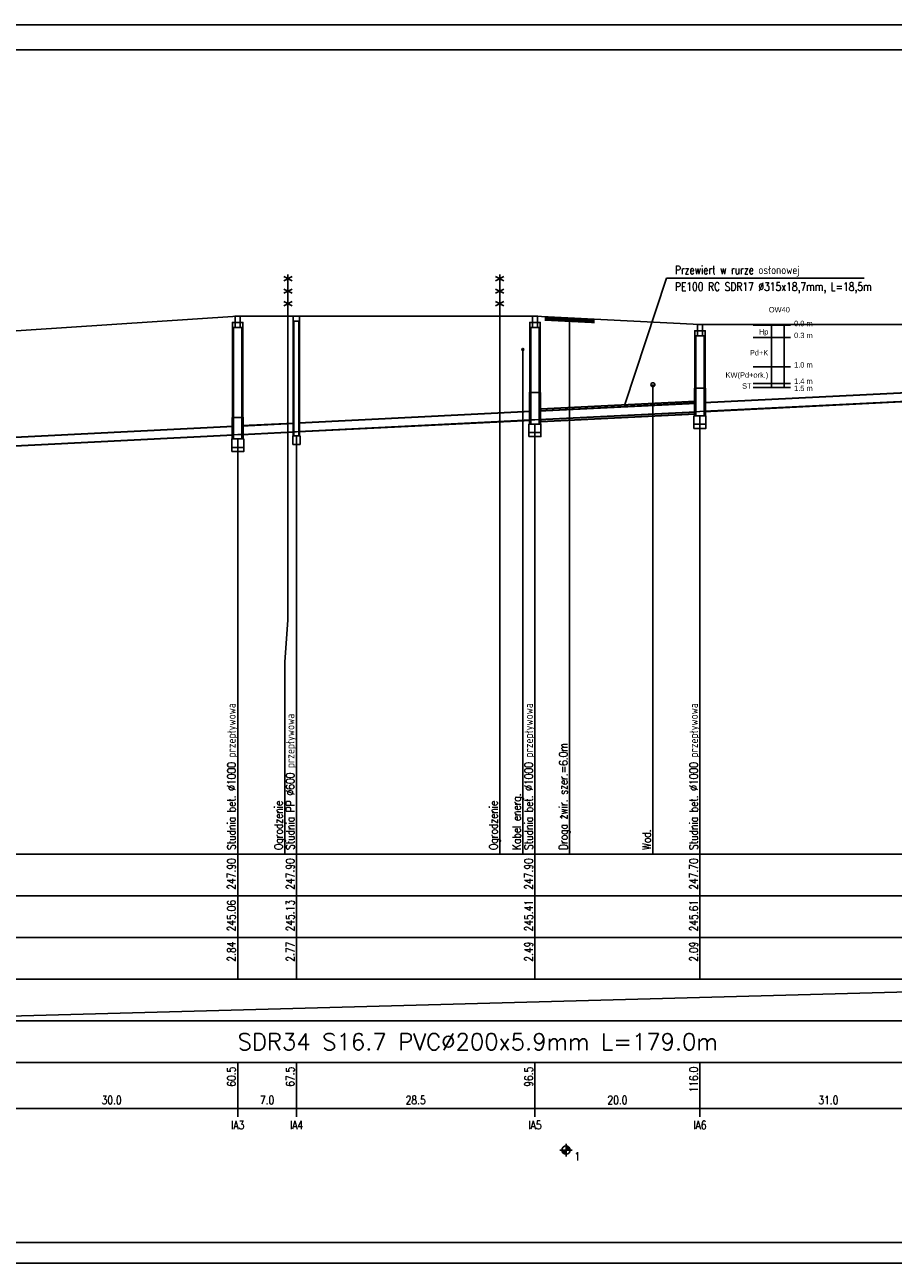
# Model space of a CAD drawing. Header units: metres. Extents: x -25 to 2175, y -3394 to -342.
# Tile 26 of 52: x 184 to 392, y -1963 to -1666. Entities that reach past the tile are written whole.
import ezdxf
from ezdxf.enums import TextEntityAlignment as Align

# ---------------------------------------------------------------- set-up
doc = ezdxf.new("R2010")
doc.units = ezdxf.units.M
doc.header["$LTSCALE"] = 0.2
doc.layers.get('0').update_dxf_attribs({"color": 8, "linetype": 'CONTINUOUS'})
for name, color, linetype in [('gleba', 20, 'CONTINUOUS'), ('Linie_tabeli', 7, 'CONTINUOUS'), ('Pomocnicza', 1, 'CONTINUOUS'), ('Pompownia_P8_Liczby', 7, 'CONTINUOUS'), ('Pompownia_P8_Linie_odn', 7, 'CONTINUOUS'), ('Pompownia_P8_Linie_opisowe', 7, 'CONTINUOUS'), ('Pompownia_P8_Linie_tabeli', 7, 'CONTINUOUS'), ('Pompownia_P8_Odcinki', 7, 'CONTINUOUS'), ('Pompownia_P8_Opis_PZ', 7, 'CONTINUOUS'), ('Pompownia_P8_Opis_uzbr_n', 7, 'CONTINUOUS'), ('Pompownia_P8_Rury_ochr', 7, 'CONTINUOUS'), ('Pompownia_P8_Teksty', 7, 'CONTINUOUS'), ('Pompownia_P8_Teren_istn', 3, 'CONTINUOUS'), ('Pompownia_P8_Uzbr_nadz', 7, 'CONTINUOUS'), ('Pompownia_P8_Uzbr_podz', 7, 'CONTINUOUS'), ('Pompownia_P8_Wezly', 7, 'CONTINUOUS'), ('warstwa_nr_0', 8, 'CONTINUOUS')]:
    doc.layers.add(name, color=color, linetype=linetype)
doc.styles.get("Standard").update_dxf_attribs({"font": 'simplex.shx'})

msp = doc.modelspace()

# ---------------------------------------------------------------- linework, layer by layer
at = {"layer": 'Linie_tabeli'}
for p, q in [((358.24, -1737.8), (367.24, -1737.8)), ((358.24, -1740.8), (367.24, -1740.8)), ((358.24, -1747.8), (367.24, -1747.8)), ((358.24, -1751.8), (367.24, -1751.8)), ((358.24, -1752.8), (367.24, -1752.8))]:
    msp.add_line(p, q, dxfattribs=at)
msp.add_lwpolyline([(0.29, -1957.78), (669.29, -1957.78), (669.29, -1671.78), (0.29, -1671.78)], close=True, dxfattribs=at)
at = {"layer": 'Pomocnicza'}
for points in [[(362.69, -1737.8), (362.69, -1752.8)], [(365.69, -1737.8), (365.69, -1752.8)], [(365.69, -1737.8), (365.69, -1752.8)]]:
    msp.add_lwpolyline(points, dxfattribs=at)
at = {"layer": 'Pompownia_P8_Liczby'}
for p, q in [((311.9, -1935.66), (314.9, -1935.66)), ((312.4, -1935.73), (314.4, -1935.59)), ((312.41, -1935.8), (314.39, -1935.52)), ((312.42, -1935.87), (314.38, -1935.45)), ((312.44, -1935.93), (314.36, -1935.38)), ((312.46, -1936), (314.34, -1935.32)), ((312.49, -1936.07), (314.31, -1935.25)), ((312.52, -1936.13), (314.28, -1935.19)), ((312.55, -1936.19), (314.25, -1935.13)), ((312.59, -1936.25), (314.21, -1935.07)), ((312.64, -1936.3), (314.17, -1935.02)), ((312.68, -1936.35), (314.12, -1934.96)), ((312.73, -1936.4), (314.07, -1934.92)), ((312.79, -1936.45), (314.02, -1934.87)), ((312.84, -1936.49), (313.96, -1934.83)), ((312.9, -1936.52), (313.9, -1934.79)), ((312.96, -1936.56), (313.84, -1934.76)), ((313.03, -1936.59), (313.78, -1934.73)), ((313.09, -1936.61), (313.71, -1934.71)), ((313.16, -1936.63), (313.64, -1934.69)), ((313.23, -1936.64), (313.58, -1934.67)), ((313.3, -1936.65), (313.51, -1934.66)), ((313.37, -1936.66), (313.44, -1934.66)), ((313.4, -1934.16), (313.4, -1937.16))]:
    msp.add_line(p, q, dxfattribs=at)
msp.add_circle((313.4, -1935.66), 1, dxfattribs=at)
at = {"layer": 'Pompownia_P8_Linie_opisowe'}
for p, q in [((297.5, -1730.66), (297.5, -1864.66)), ((314.26, -1736.08), (314.26, -1864.66)), ((303.04, -1743.66), (303.04, -1864.66)), ((334.22, -1752.09), (334.22, -1864.66))]:
    msp.add_line(p, q, dxfattribs=at)
msp.add_lwpolyline([(246.68, -1730.66), (246.68, -1808.58), (245.94, -1818.58), (245.94, -1864.66)], dxfattribs=at)
at = {"layer": 'Pompownia_P8_Linie_tabeli'}
for p, q in [((113.4, -1864.66), (471.04, -1864.66)), ((234.65, -1864.66), (234.65, -1894.66)), ((248.74, -1864.66), (248.74, -1894.66)), ((305.95, -1864.66), (305.95, -1894.66)), ((345.52, -1864.66), (345.52, -1894.66)), ((113.4, -1874.66), (471.04, -1874.66)), ((113.4, -1884.66), (471.04, -1884.66)), ((113.4, -1894.66), (471.04, -1894.66)), ((176.18, -1903.66), (469.04, -1895.66)), ((113.4, -1904.66), (471.04, -1904.66)), ((113.4, -1914.66), (471.04, -1914.66)), ((234.65, -1914.66), (234.65, -1927.66)), ((248.74, -1914.66), (248.74, -1927.66)), ((305.95, -1914.66), (305.95, -1927.66)), ((345.52, -1914.66), (345.52, -1927.66)), ((113.4, -1925.66), (471.04, -1925.66))]:
    msp.add_line(p, q, dxfattribs=at)
for points in [[(345.52, -1864.66), (345.52, -1759.58)], [(305.95, -1864.66), (305.95, -1761.56)], [(234.65, -1864.66), (234.65, -1765.12)], [(248.74, -1864.66), (248.74, -1764.4)]]:
    msp.add_lwpolyline(points, dxfattribs=at)
at = {"layer": 'Pompownia_P8_Odcinki'}
for points in [[(346.52, -1756.48), (406.53, -1753.48), (406.53, -1753.38), (346.52, -1756.38)], [(306.95, -1758.46), (344.52, -1756.58), (344.52, -1756.48), (306.95, -1758.36)], [(346.52, -1758.48), (406.53, -1755.48), (406.53, -1755.58), (346.52, -1758.58)], [(249.34, -1761.34), (304.95, -1758.56), (304.95, -1758.46), (249.34, -1761.24)], [(249.34, -1763.34), (304.95, -1760.56), (304.95, -1760.66), (249.34, -1763.44)], [(306.95, -1760.46), (344.52, -1758.58), (344.52, -1758.68), (306.95, -1760.56)], [(174.78, -1765.07), (233.65, -1762.12), (233.65, -1762.02), (174.78, -1764.97)], [(174.78, -1767.07), (233.65, -1764.12), (233.65, -1764.22), (174.78, -1767.17)], [(235.65, -1762.02), (248.14, -1761.4), (248.14, -1761.3), (235.65, -1761.92)], [(235.65, -1764.02), (248.14, -1763.4), (248.14, -1763.5), (235.65, -1764.12)]]:
    msp.add_lwpolyline(points, close=True, dxfattribs=at)
at = {"layer": 'Pompownia_P8_Rury_ochr'}
for p, q in [((307.38, -1757.94), (307.38, -1758.34)), ((344.38, -1756.09), (344.38, -1756.49)), ((307.38, -1760.94), (307.38, -1760.54)), ((344.38, -1759.09), (344.38, -1758.69))]:
    msp.add_line(p, q, dxfattribs=at)
for points in [[(307.38, -1757.94), (344.38, -1756.09), (344.38, -1756.01), (307.38, -1757.86)], [(307.38, -1760.94), (344.38, -1759.09), (344.38, -1759.16), (307.38, -1761.01)]]:
    msp.add_lwpolyline(points, close=True, dxfattribs=at)
at = {"layer": 'Pompownia_P8_Teksty'}
for p, q in [((327.51, -1756.82), (337.51, -1726.58)), ((337.51, -1726.58), (384.87, -1726.58))]:
    msp.add_line(p, q, dxfattribs=at)
at = {"layer": 'Pompownia_P8_Teren_istn'}
msp.add_lwpolyline([(113.4, -1747.96), (130.19, -1747.66), (174.18, -1739.66), (234.65, -1735.66), (248.74, -1735.66), (305.95, -1735.66), (345.52, -1737.66), (407.13, -1737.66), (471.04, -1734.66)], dxfattribs=at)
at = {"layer": 'Pompownia_P8_Uzbr_nadz'}
for p, q in [((245.68, -1727.16), (247.68, -1726.16)), ((245.68, -1726.16), (247.68, -1727.16)), ((246.68, -1735.66), (246.68, -1725.66)), ((296.5, -1727.16), (298.5, -1726.16)), ((296.5, -1726.16), (298.5, -1727.16)), ((297.5, -1735.66), (297.5, -1725.66)), ((245.68, -1730.16), (247.68, -1729.16)), ((245.68, -1729.16), (247.68, -1730.16)), ((296.5, -1730.16), (298.5, -1729.16)), ((296.5, -1729.16), (298.5, -1730.16)), ((245.68, -1733.16), (247.68, -1732.16)), ((245.68, -1732.16), (247.68, -1733.16)), ((296.5, -1733.16), (298.5, -1732.16)), ((296.5, -1732.16), (298.5, -1733.16))]:
    msp.add_line(p, q, dxfattribs=at)
msp.add_lwpolyline([(308.26, -1736.28, 1, 1, 0), (320.26, -1736.88, 1, 1, 0)], format="xyseb", dxfattribs=at)
at = {"layer": 'Pompownia_P8_Uzbr_podz'}
for centre, radius in [((303.04, -1743.66), 0.25), ((334.22, -1752.09), 0.472), ((334.22, -1752.09), 0.45)]:
    msp.add_circle(centre, radius, dxfattribs=at)
at = {"layer": 'Pompownia_P8_Wezly'}
for p, q in [((235.25, -1737.16), (234.05, -1737.16)), ((306.55, -1737.16), (305.35, -1737.16)), ((235.25, -1738.36), (234.05, -1738.36)), ((306.55, -1738.36), (305.35, -1738.36)), ((346.12, -1739.16), (344.92, -1739.16)), ((346.12, -1740.36), (344.92, -1740.36)), ((307.07, -1753.96), (304.83, -1753.96)), ((346.64, -1752.96), (344.4, -1752.96)), ((235.77, -1759.96), (233.53, -1759.96))]:
    msp.add_line(p, q, dxfattribs=at)
for points in [[(234.05, -1737.16), (233.4, -1737.16), (233.4, -1738.36), (234.05, -1738.36)], [(234.03, -1737.16), (235.27, -1737.16), (235.27, -1735.66), (234.03, -1735.66)], [(235.25, -1737.16), (235.9, -1737.16), (235.9, -1738.36), (235.25, -1738.36)], [(247.99, -1736.86), (249.49, -1736.86), (249.49, -1735.66), (247.99, -1735.66)], [(247.99, -1764.4), (249.49, -1764.4), (249.49, -1736.86), (247.99, -1736.86)], [(248.14, -1764.4), (249.34, -1764.4), (249.34, -1736.86), (248.14, -1736.86)], [(305.35, -1737.16), (304.7, -1737.16), (304.7, -1738.36), (305.35, -1738.36)], [(305.33, -1737.16), (306.57, -1737.16), (306.57, -1735.66), (305.33, -1735.66)], [(306.55, -1737.16), (307.2, -1737.16), (307.2, -1738.36), (306.55, -1738.36)], [(233.65, -1759.96), (233.4, -1759.96), (233.4, -1738.36), (233.65, -1738.36)], [(235.65, -1759.96), (235.9, -1759.96), (235.9, -1738.36), (235.65, -1738.36)], [(304.95, -1753.96), (304.7, -1753.96), (304.7, -1738.36), (304.95, -1738.36)], [(306.95, -1753.96), (307.2, -1753.96), (307.2, -1738.36), (306.95, -1738.36)], [(344.92, -1739.16), (344.27, -1739.16), (344.27, -1740.36), (344.92, -1740.36)], [(344.52, -1752.96), (344.27, -1752.96), (344.27, -1740.36), (344.52, -1740.36)], [(344.89, -1739.16), (346.14, -1739.16), (346.14, -1737.66), (344.89, -1737.66)], [(346.12, -1739.16), (346.77, -1739.16), (346.77, -1740.36), (346.12, -1740.36)], [(346.52, -1752.96), (346.77, -1752.96), (346.77, -1740.36), (346.52, -1740.36)], [(304.95, -1761.56), (304.63, -1761.56), (304.63, -1753.96), (304.95, -1753.96)], [(306.95, -1761.56), (307.27, -1761.56), (307.27, -1753.96), (306.95, -1753.96)], [(344.52, -1759.58), (344.2, -1759.58), (344.2, -1752.96), (344.52, -1752.96)], [(346.52, -1759.58), (346.84, -1759.58), (346.84, -1752.96), (346.52, -1752.96)], [(233.65, -1765.12), (233.33, -1765.12), (233.33, -1759.96), (233.65, -1759.96)], [(235.65, -1765.12), (235.97, -1765.12), (235.97, -1759.96), (235.65, -1759.96)], [(305.95, -1761.56), (304.95, -1761.56), (304.95, -1760.56), (305.95, -1760.51), (306.95, -1760.46), (306.95, -1761.56)], [(344.08, -1761.58), (346.96, -1761.58), (346.96, -1759.58), (344.08, -1759.58)], [(345.52, -1759.58), (344.52, -1759.58), (344.52, -1758.58), (345.52, -1758.53), (346.52, -1758.48), (346.52, -1759.58)], [(234.65, -1765.12), (233.65, -1765.12), (233.65, -1764.12), (234.65, -1764.07), (235.65, -1764.02), (235.65, -1765.12)], [(248.74, -1764.4), (248.14, -1764.4), (248.14, -1763.4), (248.74, -1763.37), (249.34, -1763.34), (249.34, -1764.4)], [(304.51, -1763.56), (307.39, -1763.56), (307.39, -1761.56), (304.51, -1761.56)], [(304.51, -1764.56), (307.39, -1764.56), (307.39, -1763.56), (304.51, -1763.56)], [(344.08, -1762.58), (346.96, -1762.58), (346.96, -1761.58), (344.08, -1761.58)], [(233.21, -1767.12), (236.09, -1767.12), (236.09, -1765.12), (233.21, -1765.12)], [(233.21, -1768.12), (236.09, -1768.12), (236.09, -1767.12), (233.21, -1767.12)], [(247.87, -1766.4), (249.6, -1766.4), (249.6, -1764.4), (247.87, -1764.4)]]:
    msp.add_lwpolyline(points, close=True, dxfattribs=at)
at = {"layer": 'warstwa_nr_0'}
msp.add_lwpolyline([(-24.71, -1962.78), (675.29, -1962.78), (675.29, -1665.78), (-24.71, -1665.78)], close=True, dxfattribs=at)

# ---------------------------------------------------------------- texts
at = {"char_height": 1.3, "attachment_point": 1}
for s, insert, width in [('{\\fArial Narrow|b0|i0|c238|p0;\\POW40}', (362.03, -1731.29), 11.4659), ('{\\FArial Narrow|c0;0.0 m}', (368.09, -1736.77), 8.0951), ('{\\fArial Narrow|b0|i0|c238|p0;0.3 m}', (368.09, -1739.62), 8.3702), ('{\\fArial Narrow|b0|i0|c238|p0;1.0 m}', (368.09, -1746.69), 8.3702), ('{\\fArial Narrow|b0|i0|c238|p0;1.4 m}', (368.09, -1750.6), 8.3702), ('{\\fArial Narrow|b0|i0|c238|p0;1.5 m}', (368.09, -1752.31), 8.3702)]:
    msp.add_mtext(s, dxfattribs=dict(at, insert=insert, width=width))
at = {"layer": 'gleba', "char_height": 1.3, "width": 11.5025, "attachment_point": 3}
for s, insert in [('{\\fArial Narrow|b0|i0|c238|p34;Hp}', (361.94, -1738.76)), ('{\\fArial Narrow|b0|i0|c238|p0;Pd+K}', (361.9, -1743.79)), ('{\\fArial Narrow|b0|i0|c238|p0;KW(Pd+ork.)}', (361.9, -1749.12)), ('{\\fArial Narrow|b0|i0|c238|p0;ST}', (357.9, -1751.74))]:
    msp.add_mtext(s, dxfattribs=dict(at, insert=insert))
at = {"layer": 'Pompownia_P8_Liczby', "width": 0.8}
for s, p in [('247.90', (234.15, -1865.66)), ('247.90', (248.24, -1865.66)), ('247.90', (305.45, -1865.66)), ('247.70', (345.02, -1865.66)), ('245.06', (234.15, -1875.66)), ('245.13', (248.24, -1875.66)), ('245.41', (305.45, -1875.66)), ('245.61', (345.02, -1875.66)), ('2.84', (234.15, -1885.66)), ('2.77', (248.24, -1885.66)), ('2.49', (305.45, -1885.66)), ('2.09', (345.02, -1885.66)), ('60.5', (234.15, -1915.66)), ('67.5', (248.24, -1915.66)), ('96.5', (305.45, -1915.66)), ('116.0', (345.02, -1915.66))]:
    msp.add_text(s, height=2, rotation=90, dxfattribs=at).set_placement(p, align=Align.RIGHT)
at = {"layer": 'Pompownia_P8_Liczby', "width": 0.910843}
msp.add_text('SDR34 S16.7 PVC%%c200x5.9mm L=179.0m', height=4, dxfattribs=at).set_placement((234.62, -1911.66), (349.82, -1911.66), align=Align.FIT)
at = {"layer": 'Pompownia_P8_Liczby', "width": 0.8}
for s, p in [('30.0', (204.41, -1924.66)), ('7.0', (241.69, -1924.66)), ('28.5', (277.34, -1924.66)), ('20.0', (325.73, -1924.66)), ('31.0', (376.32, -1924.66)), ('IA3', (234.65, -1930.66)), ('IA4', (248.74, -1930.66)), ('IA5', (305.95, -1930.66)), ('IA6', (345.52, -1930.66))]:
    msp.add_text(s, height=2, dxfattribs=at).set_placement(p, align=Align.CENTER)
msp.add_text('1', height=2, dxfattribs=at).set_placement((315.4, -1938.16))
at = {"layer": 'Pompownia_P8_Linie_odn', "width": 0.8}
for s, p in [('Przewiert w rurze osłonowej', (339.51, -1725.58)), ('PE100 RC SDR17 %%c315x18,7mm, L=18,5m', (339.51, -1729.58))]:
    msp.add_text(s, height=2, dxfattribs=at).set_placement(p)
at = {"layer": 'Pompownia_P8_Opis_PZ', "width": 0.8}
for s, p in [('Studnia bet. %%c1000 przepływowa', (234.15, -1863.66)), ('Studnia bet. %%c1000 przepływowa', (305.45, -1863.66)), ('Studnia bet. %%c1000 przepływowa', (345.02, -1863.66)), ('Studnia PP %%c600 przepływowa', (248.24, -1863.66))]:
    msp.add_text(s, height=2, rotation=90, dxfattribs=at).set_placement(p)
at = {"layer": 'Pompownia_P8_Opis_uzbr_n', "width": 0.8}
for s, p in [('Droga żwir. szer.=6.0m', (313.76, -1863.66)), ('Ogrodzenie', (245.44, -1863.66)), ('Ogrodzenie', (297, -1863.66)), ('Kabel energ.', (302.54, -1863.66)), ('Wod.', (333.72, -1863.66))]:
    msp.add_text(s, height=2, rotation=90, dxfattribs=at).set_placement(p)

doc.saveas('drawing.dxf')
